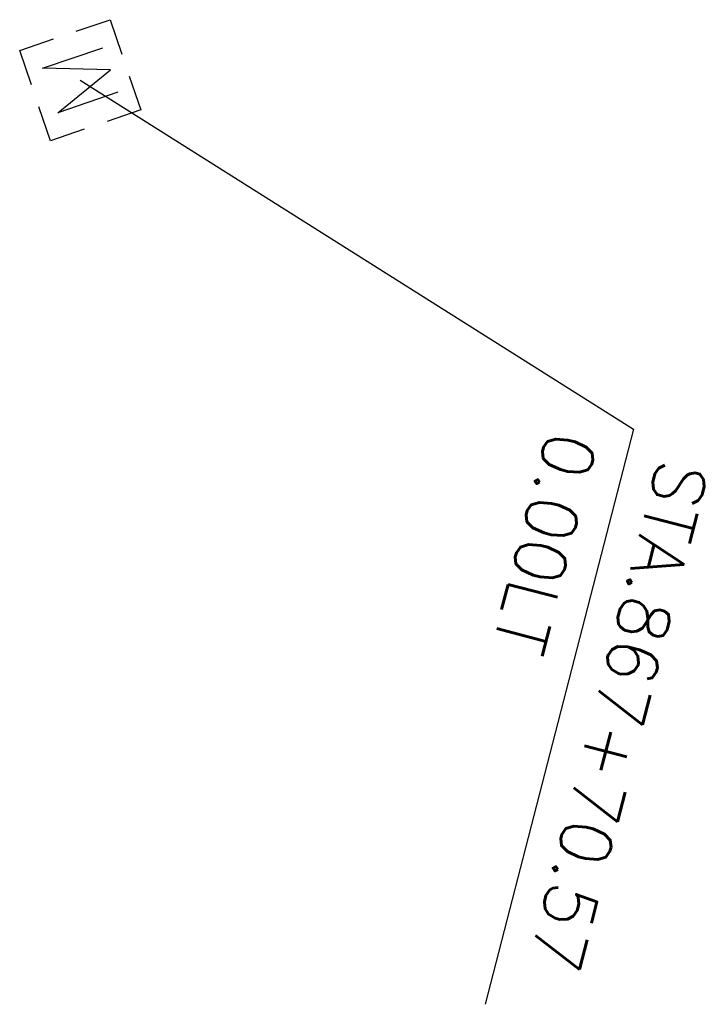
# Model space of a CAD drawing. Extents: x 0 to 213038, y 0 to 462006.
# Tile 82 of 106: x 171551 to 171572, y 445104 to 445135. Entities that reach past the tile are written whole.
import ezdxf
from ezdxf.enums import TextEntityAlignment as Align

# ---------------------------------------------------------------- set-up
doc = ezdxf.new("R2010")
doc.units = 0
doc.header["$LTSCALE"] = 20
doc.header["$MEASUREMENT"] = 0
doc.layers.get('0').update_dxf_attribs({"linetype": 'CONTINUOUS'})
for name, color, linetype in [('OFFSTA_LEAD', 7, 'CONTINUOUS'), ('OFFSTA_TEXT', 7, 'CONTINUOUS'), ('SV_X_MON_BLOCKS_FOUNDMARK', 7, 'CONTINUOUS')]:
    doc.layers.add(name, color=color, linetype=linetype)
doc.styles.add('HY-278-M1|ROMANS', font='ROMANS.SHX')
doc.styles.add('romans', font='romans.shx', dxfattribs={"width": 0.75, "oblique": 22.5})
doc.dimstyles.new('20 Scale Prop', dxfattribs={"dimscale": 20, "dimtxt": 0.14, "dimasz": 0.12, "dimexe": 0.05, "dimexo": 0.05, "dimgap": 0.05, "dimtad": 1, "dimzin": 0, "dimdsep": 46, "dimtxsty": 'romans', "dimcen": 0, "dimdle": 0.1, "dimclrd": 1, "dimclre": 1, "dimclrt": 7, "dimaunit": 1, "dimadec": 4, "dimazin": 0, "dimtfac": 1, "dimtmove": 0, "dimatfit": 1, "dimfxl": 1, "dimtvp": 1, "dimtolj": 1, "dimtzin": 0, "dimarcsym": 0})

# ---------------------------------------------------------------- blocks, each defined once
blk = doc.blocks.new('MONBX')
at = {"flags": 128}
for points in [[(-0.075, 0.0189), (-0.075, 0.0751), (-0.0188, 0.0751)], [(0.0177, 0.0751), (0.0751, 0.0751), (0.0751, 0.0189)], [(-0.037, -0.05), (-0.037, 0.05), (0, -0.05), (0.037, 0.05), (0.037, -0.05)], [(-0.0188, -0.075), (-0.075, -0.075), (-0.075, -0.0189)], [(0.0751, -0.0189), (0.0751, -0.075), (0.0177, -0.075)]]:
    blk.add_lwpolyline(points, dxfattribs=at)

msp = doc.modelspace()

# ---------------------------------------------------------------- block references
at = {"layer": 'SV_X_MON_BLOCKS_FOUNDMARK', "xscale": 20.00000000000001, "yscale": 20.00000000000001, "zscale": 20.00000000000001, "rotation": 108.8095530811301}
msp.add_blockref('MONBX', (171552.544, 445132.68, 1268.263), dxfattribs=at)

# ---------------------------------------------------------------- texts
at = {"layer": 'OFFSTA_TEXT', "style": 'HY-278-M1|ROMANS'}
for s, p in [('0.00LT', (171568.051, 445121.521)), ('STA.867+70.57', (171571.537, 445120.621))]:
    msp.add_text(s, height=1.6, rotation=255.5213, dxfattribs=at).set_placement(p, align=Align.MIDDLE_LEFT)

# ---------------------------------------------------------------- leaders
at = {"layer": 'OFFSTA_LEAD', "has_arrowhead": 0}
msp.add_leader([(171552.544, 445132.68), (171569.954, 445121.69), (171565.279, 445103.587)], dimstyle='20 Scale Prop', override={"dimscale": 20, "dimasz": 0.1}, dxfattribs=at)

doc.saveas('drawing.dxf')
